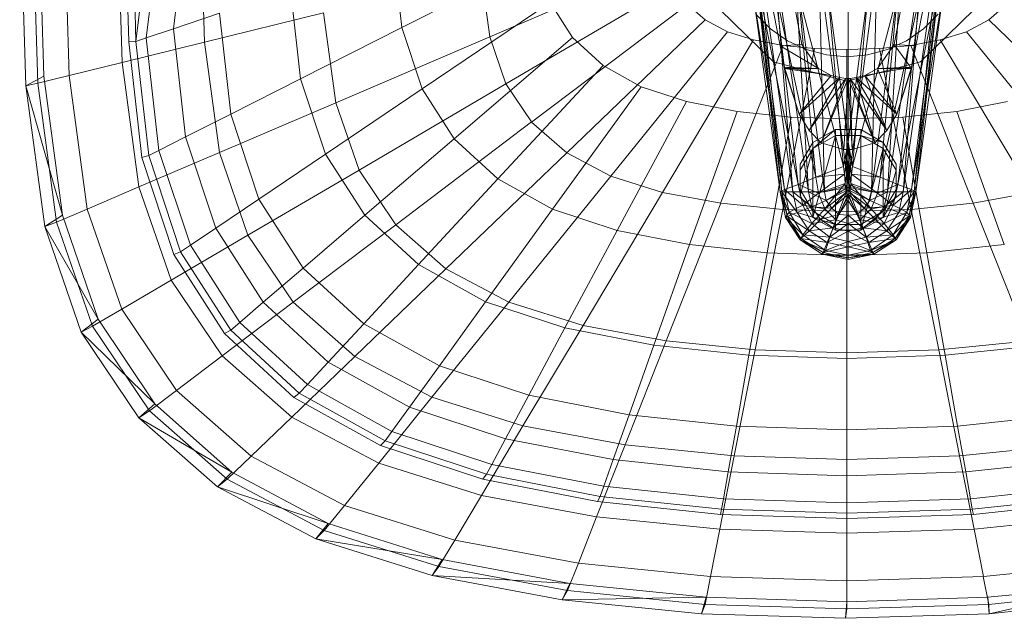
# Model space of a CAD drawing. Header units: metres. Extents: x 397.7 to 427.5, y 12.7 to 28.4.
# Tile 108 of 128: x 409.533 to 409.75, y 27.702 to 27.834. Entities that reach past the tile are written whole.
import ezdxf

# ---------------------------------------------------------------- set-up
doc = ezdxf.new("R2010")
doc.units = ezdxf.units.M
doc.layers.add('02_MOBILIARIO', color=7, linetype='Continuous', lineweight=18)
doc.layers.add('A-DETL-____-MBND', color=7, linetype='Continuous', lineweight=18)

# ---------------------------------------------------------------- blocks, each defined once
blk = doc.blocks.new('Family - Rentamans P5-151718-08_ENLLUMENAT_P5')
at = {"layer": 'A-DETL-____-MBND', "color": 253, "true_color": 0xaaaaaa}
for p, q in [((0.16249, 0.18273), (0.17279, 0.12673)), ((0.16249, 0.18273), (0.17279, 0.12673)), ((0.19319, 0.12673), (0.20349, 0.18273)), ((0.19319, 0.12673), (0.20349, 0.18273)), ((0.16799, 0.12643), (0.15799, 0.17843)), ((0.15799, 0.17843), (0.16799, 0.12643)), ((0.20799, 0.17843), (0.19799, 0.12643)), ((0.20799, 0.17843), (0.19799, 0.12643)), ((0, 0.16227), (0.00133, 0.11764)), ((0.00269, 0.16227), (0.004, 0.11821)), ((0.0041, 0.16227), (0.00536, 0.11975)), ((0.01092, 0.11992), (0.00966, 0.16227)), ((0.02264, 0.1228), (0.02147, 0.16227)), ((0.04082, 0.12728), (0.03978, 0.16227)), ((0.16839, 0.09423), (0.16129, 0.15423)), ((0.16799, 0.09423), (0.16129, 0.15423)), ((0.16799, 0.09423), (0.16129, 0.15423)), ((0.20469, 0.15423), (0.19759, 0.09423)), ((0.20469, 0.15423), (0.19799, 0.09423)), ((0.19799, 0.09423), (0.20469, 0.15423)), ((0.17079, 0.09423), (0.16269, 0.15123)), ((0.16839, 0.09423), (0.16269, 0.15123)), ((0.20329, 0.15123), (0.19519, 0.09423)), ((0.19759, 0.09423), (0.20329, 0.15123)), ((0.02408, 0.12731), (0.02353, 0.14943)), ((0.02565, 0.12745), (0.02511, 0.14934)), ((0.03396, 0.13024), (0.0362, 0.14804)), ((0.02565, 0.12745), (0.02802, 0.14625)), ((0.02796, 0.12822), (0.0303, 0.14675)), ((0.08444, 0.13051), (0.08263, 0.1466)), ((0.17429, 0.09423), (0.16649, 0.14723)), ((0.17079, 0.09423), (0.16649, 0.14723)), ((0.19949, 0.14723), (0.19169, 0.09423)), ((0.19949, 0.14723), (0.19519, 0.09423)), ((0.11406, 0.1455), (0.08444, 0.13051)), ((0.14281, 0.14517), (0.10383, 0.12847)), ((0.17779, 0.09423), (0.17119, 0.14553)), ((0.17429, 0.09423), (0.17119, 0.14553)), ((0.18299, 0.09573), (0.17659, 0.14403)), ((0.17779, 0.09423), (0.17659, 0.14403)), ((0.18939, 0.14403), (0.18299, 0.09573)), ((0.19479, 0.14553), (0.18819, 0.09423)), ((0.18819, 0.09423), (0.18939, 0.14403)), ((0.19169, 0.09423), (0.19479, 0.14553)), ((0.10383, 0.12847), (0.10196, 0.14236)), ((0.18299, 0.09573), (0.18299, 0.14323)), ((0.10743, 0.11808), (0.14464, 0.13991)), ((0.06207, 0.11919), (0.05985, 0.13894)), ((0.16799, 0.09423), (0.16199, 0.13823)), ((0.16899, 0.09473), (0.16199, 0.13823)), ((0.16899, 0.09473), (0.16339, 0.13823)), ((0.17199, 0.09583), (0.16339, 0.13823)), ((0.17199, 0.09583), (0.16699, 0.13823)), ((0.16699, 0.13823), (0.17589, 0.09743)), ((0.17199, 0.13823), (0.18199, 0.09983)), ((0.17199, 0.13823), (0.17589, 0.09743)), ((0.17859, 0.13823), (0.18299, 0.10523)), ((0.17859, 0.13823), (0.18199, 0.09983)), ((0.18299, 0.10523), (0.18739, 0.13823)), ((0.18299, 0.13813), (0.18299, 0.10523)), ((0.18739, 0.13823), (0.18399, 0.09983)), ((0.18399, 0.09983), (0.19399, 0.13823)), ((0.19399, 0.13823), (0.19009, 0.09743)), ((0.19009, 0.09743), (0.19899, 0.13823)), ((0.19899, 0.13823), (0.19399, 0.09583)), ((0.19399, 0.09583), (0.20259, 0.13823)), ((0.20399, 0.13823), (0.19699, 0.09473)), ((0.20259, 0.13823), (0.19699, 0.09473)), ((0.20399, 0.13823), (0.19799, 0.09423)), ((0.11719, 0.13603), (0.08893, 0.11696)), ((0.1131, 0.10963), (0.14751, 0.13563)), ((0.12213, 0.12833), (0.11719, 0.13603)), ((0.15143, 0.13218), (0.14751, 0.13563)), ((0.21801, 0.13563), (0.21409, 0.13218)), ((0.04411, 0.13365), (0.03396, 0.13024)), ((0.06713, 0.13377), (0.04082, 0.12728)), ((0.04662, 0.11137), (0.04411, 0.13365)), ((0.06981, 0.1139), (0.06713, 0.13377)), ((0.16652, 0.1229), (0.15464, 0.13448)), ((0.15464, 0.13448), (0.16652, 0.1229)), ((0.16588, 0.13019), (0.16265, 0.13343)), ((0.16588, 0.13019), (0.16265, 0.13343)), ((0.21088, 0.13448), (0.19899, 0.1229)), ((0.19899, 0.1229), (0.21088, 0.13448)), ((0.20287, 0.13343), (0.19963, 0.13019)), ((0.20287, 0.13343), (0.19963, 0.13019)), ((0.08444, 0.13051), (0.06207, 0.11919)), ((0.08893, 0.11696), (0.08444, 0.13051)), ((0.12086, 0.10282), (0.15143, 0.13218)), ((0.15634, 0.12959), (0.15143, 0.13218)), ((0.21409, 0.13218), (0.20918, 0.12959)), ((0.24466, 0.10282), (0.21409, 0.13218)), ((0.03396, 0.13024), (0.02796, 0.12822)), ((0.03665, 0.10633), (0.03396, 0.13024)), ((0.10383, 0.12847), (0.06981, 0.1139)), ((0.10743, 0.11808), (0.10383, 0.12847)), ((0.13056, 0.09769), (0.15634, 0.12959)), ((0.16214, 0.12776), (0.15634, 0.12959)), ((0.16963, 0.12757), (0.16588, 0.13019)), ((0.16963, 0.12757), (0.16588, 0.13019)), ((0.19963, 0.13019), (0.19588, 0.12757)), ((0.19963, 0.13019), (0.19588, 0.12757)), ((0.20918, 0.12959), (0.20338, 0.12776)), ((0.23496, 0.09769), (0.20918, 0.12959)), ((0.04082, 0.12728), (0.02264, 0.1228)), ((0.02565, 0.12745), (0.02408, 0.12731)), ((0.02695, 0.10182), (0.02408, 0.12731)), ((0.02796, 0.12822), (0.02565, 0.12745)), ((0.0285, 0.1022), (0.02565, 0.12745)), ((0.03076, 0.10335), (0.02796, 0.12822)), ((0.04411, 0.1029), (0.04082, 0.12728)), ((0.12213, 0.12833), (0.09599, 0.10594)), ((0.12888, 0.12212), (0.12213, 0.12833)), ((0.14201, 0.09408), (0.16214, 0.12776)), ((0.15485, 0.0917), (0.16864, 0.12656)), ((0.16864, 0.12656), (0.16214, 0.12776)), ((0.17279, 0.12673), (0.16799, 0.12643)), ((0.16799, 0.12643), (0.16899, 0.12173)), ((0.16899, 0.12143), (0.16799, 0.12643)), ((0.16799, 0.12643), (0.17649, 0.12143)), ((0.16799, 0.12643), (0.16899, 0.12143)), ((0.17559, 0.12586), (0.16864, 0.12656)), ((0.17378, 0.12563), (0.16963, 0.12757)), ((0.17378, 0.12563), (0.16963, 0.12757)), ((0.17279, 0.12673), (0.17649, 0.12143)), ((0.17649, 0.12143), (0.17279, 0.12673)), ((0.19319, 0.12673), (0.18949, 0.12143)), ((0.19319, 0.12673), (0.18949, 0.12143)), ((0.19688, 0.12656), (0.18993, 0.12586)), ((0.19588, 0.12757), (0.19174, 0.12563)), ((0.19588, 0.12757), (0.19174, 0.12563)), ((0.19699, 0.12143), (0.19319, 0.12673)), ((0.19799, 0.12643), (0.19319, 0.12673)), ((0.20338, 0.12776), (0.19688, 0.12656)), ((0.21066, 0.0917), (0.19688, 0.12656)), ((0.19699, 0.12173), (0.19799, 0.12643)), ((0.19799, 0.12643), (0.19699, 0.12143)), ((0.19699, 0.12173), (0.19799, 0.12643)), ((0.2235, 0.09408), (0.20338, 0.12776)), ((0.16859, 0.09032), (0.17559, 0.12586)), ((0.1782, 0.12445), (0.17378, 0.12563)), ((0.1782, 0.12445), (0.17378, 0.12563)), ((0.18276, 0.12563), (0.17559, 0.12586)), ((0.18276, 0.12405), (0.1782, 0.12445)), ((0.18276, 0.12405), (0.1782, 0.12445)), ((0.18993, 0.12586), (0.18276, 0.12563)), ((0.18276, 0.08986), (0.18276, 0.12563)), ((0.18732, 0.12445), (0.18276, 0.12405)), ((0.18732, 0.12445), (0.18276, 0.12405)), ((0.19174, 0.12563), (0.18732, 0.12445)), ((0.19174, 0.12563), (0.18732, 0.12445)), ((0.19692, 0.09032), (0.18993, 0.12586)), ((0.02264, 0.1228), (0.01092, 0.11992)), ((0.02635, 0.09529), (0.02264, 0.1228)), ((0.10565, 0.09705), (0.12888, 0.12212)), ((0.13732, 0.11744), (0.12888, 0.12212)), ((0.18276, 0.11866), (0.16652, 0.1229)), ((0.16652, 0.1229), (0.18276, 0.11866)), ((0.19899, 0.1229), (0.18276, 0.11866)), ((0.18276, 0.11866), (0.19899, 0.1229)), ((0.00133, 0.11764), (0.00536, 0.11975)), ((0.01092, 0.11992), (0.004, 0.11821)), ((0.00536, 0.11975), (0.00947, 0.08904)), ((0.01092, 0.11992), (0.0149, 0.09039)), ((0.16899, 0.12173), (0.17219, 0.11133)), ((0.16899, 0.12143), (0.16899, 0.12173)), ((0.16899, 0.12173), (0.17929, 0.11993)), ((0.16899, 0.12173), (0.17649, 0.12143)), ((0.17219, 0.11133), (0.16899, 0.12143)), ((0.16899, 0.12143), (0.17219, 0.11133)), ((0.17929, 0.11993), (0.16899, 0.12143)), ((0.17649, 0.12143), (0.16899, 0.12143)), ((0.17219, 0.11133), (0.17929, 0.11993)), ((0.17929, 0.11993), (0.17219, 0.11133)), ((0.17649, 0.12143), (0.17929, 0.11993)), ((0.17929, 0.11993), (0.17649, 0.12143)), ((0.17929, 0.11993), (0.18119, 0.11943)), ((0.18119, 0.11943), (0.17929, 0.11993)), ((0.18669, 0.11993), (0.18479, 0.11943)), ((0.18669, 0.11993), (0.18479, 0.11943)), ((0.18669, 0.11993), (0.19699, 0.12173)), ((0.18949, 0.12143), (0.18669, 0.11993)), ((0.18949, 0.12143), (0.18669, 0.11993)), ((0.19159, 0.10773), (0.18669, 0.11993)), ((0.19379, 0.11133), (0.18669, 0.11993)), ((0.18669, 0.11993), (0.19379, 0.11133)), ((0.18949, 0.12143), (0.19699, 0.12173)), ((0.19379, 0.11133), (0.18949, 0.12143)), ((0.19699, 0.12143), (0.18949, 0.12143)), ((0.19379, 0.11133), (0.19699, 0.12173)), ((0.19379, 0.11133), (0.19699, 0.12143)), ((0.19699, 0.12143), (0.19379, 0.11133)), ((0.19699, 0.12173), (0.19699, 0.12143)), ((0.004, 0.11821), (0.00133, 0.11764)), ((0.00133, 0.11764), (0.00947, 0.08904)), ((0.00133, 0.11764), (0.00552, 0.08652)), ((0.004, 0.11821), (0.00814, 0.08749)), ((0.06207, 0.11919), (0.04662, 0.11137)), ((0.06758, 0.10256), (0.06207, 0.11919)), ((0.10743, 0.11808), (0.07496, 0.09903)), ((0.1131, 0.10964), (0.10743, 0.11808)), ((0.18119, 0.11943), (0.17219, 0.11133)), ((0.17219, 0.11133), (0.18119, 0.11943)), ((0.17439, 0.10773), (0.18119, 0.11943)), ((0.18119, 0.11943), (0.17439, 0.10773)), ((0.18249, 0.11923), (0.17439, 0.10773)), ((0.17439, 0.10773), (0.18249, 0.11923)), ((0.18299, 0.11923), (0.17709, 0.10503)), ((0.17709, 0.10503), (0.18299, 0.11923)), ((0.17709, 0.10503), (0.18249, 0.11923)), ((0.18249, 0.11923), (0.17709, 0.10503)), ((0.18119, 0.11943), (0.18249, 0.11923)), ((0.18249, 0.11923), (0.18119, 0.11943)), ((0.18299, 0.11923), (0.18209, 0.10353)), ((0.18209, 0.10353), (0.18299, 0.11923)), ((0.18249, 0.11923), (0.18299, 0.11923)), ((0.18299, 0.11923), (0.18249, 0.11923)), ((0.18349, 0.11923), (0.18299, 0.11923)), ((0.18299, 0.11923), (0.18389, 0.10353)), ((0.18299, 0.11923), (0.18889, 0.10503)), ((0.18349, 0.11923), (0.18299, 0.11923)), ((0.18479, 0.11943), (0.18349, 0.11923)), ((0.18479, 0.11943), (0.18349, 0.11923)), ((0.18389, 0.10353), (0.18349, 0.11923)), ((0.18889, 0.10503), (0.18349, 0.11923)), ((0.18349, 0.11923), (0.18889, 0.10503)), ((0.18349, 0.11923), (0.19159, 0.10773)), ((0.18889, 0.10503), (0.18479, 0.11943)), ((0.19159, 0.10773), (0.18479, 0.11943)), ((0.18479, 0.11943), (0.19159, 0.10773)), ((0.18479, 0.11943), (0.19379, 0.11133)), ((0.08893, 0.11696), (0.06758, 0.10256)), ((0.09599, 0.10594), (0.08893, 0.11696)), ((0.11773, 0.09036), (0.13732, 0.11744)), ((0.14729, 0.11416), (0.13732, 0.11744)), ((0.06981, 0.1139), (0.04411, 0.1029)), ((0.07496, 0.09903), (0.06981, 0.1139)), ((0.13201, 0.08566), (0.14729, 0.11416)), ((0.15847, 0.11198), (0.14729, 0.11416)), ((0.21822, 0.11416), (0.20705, 0.11198)), ((0.04662, 0.11137), (0.03665, 0.10633)), ((0.05283, 0.09261), (0.04662, 0.11137)), ((0.148, 0.08255), (0.15847, 0.11198)), ((0.17043, 0.11072), (0.15847, 0.11198)), ((0.17219, 0.11133), (0.17439, 0.10773)), ((0.17439, 0.10773), (0.17219, 0.11133)), ((0.19379, 0.11133), (0.19159, 0.10773)), ((0.19159, 0.10773), (0.19379, 0.11133)), ((0.20705, 0.11198), (0.19509, 0.11073)), ((0.20705, 0.11198), (0.21752, 0.08255)), ((0.08308, 0.08694), (0.1131, 0.10964)), ((0.12086, 0.10282), (0.1131, 0.10963)), ((0.16511, 0.08075), (0.17043, 0.11072)), ((0.18276, 0.11031), (0.17043, 0.11072)), ((0.19509, 0.11072), (0.18276, 0.11031)), ((0.18276, 0.08015), (0.18276, 0.11031)), ((0.2004, 0.08075), (0.19509, 0.11072)), ((0.17439, 0.10773), (0.17709, 0.10503)), ((0.17709, 0.10503), (0.17439, 0.10773)), ((0.18019, 0.10795), (0.17519, 0.10381)), ((0.18019, 0.10795), (0.17519, 0.10514)), ((0.17519, 0.10381), (0.18019, 0.10663)), ((0.18019, 0.10663), (0.17519, 0.08856)), ((0.18579, 0.10795), (0.18019, 0.10795)), ((0.18019, 0.10795), (0.18019, 0.10663)), ((0.18019, 0.10663), (0.18579, 0.10663)), ((0.18019, 0.10663), (0.18019, 0.08575)), ((0.18579, 0.10795), (0.18579, 0.10663)), ((0.19079, 0.10514), (0.18579, 0.10795)), ((0.19079, 0.10514), (0.18579, 0.10663)), ((0.18579, 0.10663), (0.19079, 0.10381)), ((0.18579, 0.10663), (0.18579, 0.08575)), ((0.19159, 0.10773), (0.18889, 0.10503)), ((0.18889, 0.10503), (0.19159, 0.10773)), ((0.03665, 0.10633), (0.03076, 0.10335)), ((0.04332, 0.08619), (0.03665, 0.10633)), ((0.09599, 0.10594), (0.07625, 0.08904)), ((0.10565, 0.09705), (0.09599, 0.10594)), ((0.17519, 0.10514), (0.17239, 0.10035)), ((0.17519, 0.10514), (0.17519, 0.10381)), ((0.17709, 0.10503), (0.18209, 0.10353)), ((0.18209, 0.10353), (0.17709, 0.10503)), ((0.18199, 0.09983), (0.18299, 0.10523)), ((0.18299, 0.10523), (0.18399, 0.09983)), ((0.18299, 0.10523), (0.18299, 0.10423)), ((0.18889, 0.10503), (0.18389, 0.10353)), ((0.18389, 0.10353), (0.18889, 0.10503)), ((0.19359, 0.10035), (0.19079, 0.10514)), ((0.19079, 0.10514), (0.19079, 0.10381)), ((0.04411, 0.1029), (0.02635, 0.09529)), ((0.03076, 0.10335), (0.0285, 0.1022)), ((0.0377, 0.0824), (0.03076, 0.10335)), ((0.05043, 0.08464), (0.04411, 0.1029)), ((0.06758, 0.10256), (0.05283, 0.09261)), ((0.07625, 0.08904), (0.06758, 0.10256)), ((0.09417, 0.07719), (0.12086, 0.10282)), ((0.13056, 0.09769), (0.12086, 0.10282)), ((0.17239, 0.09901), (0.17519, 0.10381)), ((0.17519, 0.10381), (0.17239, 0.09337)), ((0.17519, 0.10381), (0.17519, 0.08856)), ((0.18199, 0.09983), (0.18299, 0.10423)), ((0.18209, 0.10353), (0.18389, 0.10353)), ((0.18389, 0.10353), (0.18209, 0.10353)), ((0.18219, 0.09813), (0.18299, 0.10423)), ((0.18299, 0.10423), (0.18399, 0.09983)), ((0.18299, 0.10423), (0.18379, 0.09813)), ((0.18299, 0.10423), (0.18299, 0.10123)), ((0.18579, 0.08575), (0.19079, 0.10381)), ((0.19079, 0.10381), (0.19359, 0.09901)), ((0.19079, 0.10381), (0.19079, 0.08856)), ((0.0285, 0.1022), (0.02695, 0.10182)), ((0.03406, 0.08034), (0.02695, 0.10182)), ((0.03553, 0.08094), (0.0285, 0.1022)), ((0.17239, 0.10035), (0.17239, 0.09901)), ((0.17239, 0.10035), (0.17239, 0.09472)), ((0.18219, 0.09813), (0.18299, 0.10123)), ((0.18239, 0.09603), (0.18299, 0.10123)), ((0.18239, 0.09603), (0.18299, 0.10023)), ((0.18259, 0.09403), (0.18299, 0.10023)), ((0.18299, 0.10123), (0.18379, 0.09813)), ((0.18299, 0.10123), (0.18359, 0.09603)), ((0.18299, 0.10123), (0.18299, 0.10023)), ((0.18299, 0.10023), (0.18359, 0.09603)), ((0.18299, 0.10023), (0.18339, 0.09403)), ((0.18299, 0.10023), (0.18299, 0.09323)), ((0.19359, 0.09901), (0.19359, 0.10035)), ((0.19359, 0.09472), (0.19359, 0.10035)), ((0.07496, 0.09903), (0.05043, 0.08464)), ((0.08308, 0.08694), (0.07496, 0.09903)), ((0.17239, 0.09337), (0.17239, 0.09901)), ((0.17589, 0.09743), (0.18199, 0.09983)), ((0.17589, 0.09743), (0.18219, 0.09813)), ((0.17649, 0.09393), (0.18219, 0.09813)), ((0.18199, 0.09983), (0.18219, 0.09813)), ((0.18219, 0.09813), (0.18239, 0.09603)), ((0.18379, 0.09813), (0.18359, 0.09603)), ((0.18399, 0.09983), (0.18379, 0.09813)), ((0.18379, 0.09813), (0.19009, 0.09743)), ((0.18379, 0.09813), (0.18949, 0.09393)), ((0.18399, 0.09983), (0.19009, 0.09743)), ((0.19079, 0.08856), (0.19359, 0.09901)), ((0.19359, 0.09901), (0.19359, 0.09337)), ((0.08811, 0.07812), (0.10565, 0.09705)), ((0.11773, 0.09036), (0.10565, 0.09705)), ((0.10805, 0.06985), (0.13056, 0.09769)), ((0.14201, 0.09408), (0.13056, 0.09769)), ((0.16899, 0.09473), (0.17199, 0.09583)), ((0.17199, 0.09583), (0.17589, 0.09743)), ((0.17299, 0.09123), (0.17199, 0.09583)), ((0.17649, 0.09393), (0.17199, 0.09583)), ((0.17589, 0.09743), (0.17649, 0.09393)), ((0.17649, 0.09393), (0.18239, 0.09603)), ((0.18299, 0.09573), (0.17779, 0.09423)), ((0.17789, 0.09043), (0.18239, 0.09603)), ((0.18239, 0.09603), (0.18259, 0.09403)), ((0.18819, 0.09423), (0.18299, 0.09573)), ((0.18299, 0.09523), (0.18299, 0.09573)), ((0.18359, 0.09603), (0.18339, 0.09403)), ((0.18359, 0.09603), (0.18949, 0.09393)), ((0.18359, 0.09603), (0.18809, 0.09043)), ((0.19009, 0.09743), (0.18949, 0.09393)), ((0.18949, 0.09393), (0.19399, 0.09583)), ((0.19009, 0.09743), (0.19399, 0.09583)), ((0.19399, 0.09583), (0.19299, 0.09123)), ((0.19399, 0.09583), (0.19699, 0.09473)), ((0.02635, 0.09529), (0.0149, 0.09039)), ((0.02635, 0.09529), (0.03348, 0.0747)), ((0.12445, 0.06469), (0.14201, 0.09408)), ((0.15486, 0.0917), (0.14201, 0.09408)), ((0.16799, 0.09423), (0.16899, 0.09473)), ((0.16839, 0.09423), (0.16799, 0.09423)), ((0.16959, 0.08873), (0.16799, 0.09423)), ((0.16919, 0.08853), (0.16799, 0.09423)), ((0.16919, 0.08853), (0.16799, 0.09423)), ((0.16919, 0.08863), (0.16799, 0.09423)), ((0.16799, 0.09423), (0.16999, 0.08973)), ((0.17079, 0.09423), (0.16839, 0.09423)), ((0.17179, 0.08963), (0.16839, 0.09423)), ((0.16959, 0.08873), (0.16839, 0.09423)), ((0.16999, 0.08973), (0.16899, 0.09473)), ((0.17299, 0.09123), (0.16899, 0.09473)), ((0.17429, 0.09423), (0.17079, 0.09423)), ((0.17499, 0.09093), (0.17079, 0.09423)), ((0.17179, 0.08963), (0.17079, 0.09423)), ((0.17239, 0.09472), (0.17239, 0.09337)), ((0.17239, 0.09472), (0.17519, 0.08991)), ((0.17299, 0.09123), (0.17649, 0.09393)), ((0.17779, 0.09423), (0.17429, 0.09423)), ((0.17819, 0.09233), (0.17429, 0.09423)), ((0.17499, 0.09093), (0.17429, 0.09423)), ((0.17789, 0.09043), (0.17649, 0.09393)), ((0.18299, 0.09523), (0.17779, 0.09423)), ((0.17819, 0.09233), (0.17779, 0.09423)), ((0.17789, 0.09043), (0.18259, 0.09403)), ((0.18299, 0.09523), (0.17819, 0.09233)), ((0.18299, 0.09463), (0.17819, 0.09233)), ((0.18299, 0.09463), (0.17939, 0.09063)), ((0.18299, 0.09363), (0.17939, 0.09063)), ((0.18259, 0.09403), (0.18029, 0.08803)), ((0.18299, 0.09363), (0.18099, 0.08923)), ((0.18259, 0.09403), (0.18299, 0.09323)), ((0.18819, 0.09423), (0.18299, 0.09523)), ((0.18779, 0.09233), (0.18299, 0.09523)), ((0.18299, 0.09463), (0.18299, 0.09523)), ((0.18779, 0.09233), (0.18299, 0.09463)), ((0.18659, 0.09063), (0.18299, 0.09463)), ((0.18299, 0.09363), (0.18299, 0.09463)), ((0.18339, 0.09403), (0.18299, 0.09323)), ((0.18659, 0.09063), (0.18299, 0.09363)), ((0.18499, 0.08923), (0.18299, 0.09363)), ((0.18299, 0.09233), (0.18299, 0.09363)), ((0.18809, 0.09043), (0.18339, 0.09403)), ((0.18339, 0.09403), (0.18569, 0.08803)), ((0.19169, 0.09423), (0.18779, 0.09233)), ((0.18779, 0.09233), (0.18819, 0.09423)), ((0.18949, 0.09393), (0.18809, 0.09043)), ((0.19169, 0.09423), (0.18819, 0.09423)), ((0.18949, 0.09393), (0.19299, 0.09123)), ((0.19079, 0.08991), (0.19359, 0.09472)), ((0.19519, 0.09423), (0.19099, 0.09093)), ((0.19099, 0.09093), (0.19169, 0.09423)), ((0.19519, 0.09423), (0.19169, 0.09423)), ((0.19699, 0.09473), (0.19299, 0.09123)), ((0.19359, 0.09337), (0.19359, 0.09472)), ((0.19519, 0.09423), (0.19419, 0.08963)), ((0.19759, 0.09423), (0.19419, 0.08963)), ((0.19759, 0.09423), (0.19519, 0.09423)), ((0.19699, 0.09473), (0.19599, 0.08973)), ((0.19599, 0.08973), (0.19799, 0.09423)), ((0.19799, 0.09423), (0.19639, 0.08873)), ((0.19639, 0.08873), (0.19759, 0.09423)), ((0.19799, 0.09423), (0.19679, 0.08863)), ((0.19679, 0.08863), (0.19799, 0.09423)), ((0.19799, 0.09423), (0.19679, 0.08853)), ((0.19699, 0.09473), (0.19799, 0.09423)), ((0.19799, 0.09423), (0.19759, 0.09423)), ((0.2235, 0.09408), (0.21066, 0.0917)), ((0.05283, 0.09261), (0.04332, 0.08619)), ((0.06261, 0.07735), (0.05283, 0.09261)), ((0.14283, 0.06127), (0.15486, 0.0917)), ((0.16859, 0.09032), (0.15486, 0.0917)), ((0.17239, 0.09337), (0.17519, 0.08856)), ((0.17819, 0.09233), (0.17499, 0.09093)), ((0.17939, 0.09063), (0.17819, 0.09233)), ((0.18299, 0.09323), (0.18029, 0.08803)), ((0.18299, 0.09233), (0.18099, 0.08923)), ((0.18299, 0.09323), (0.18569, 0.08803)), ((0.18299, 0.09323), (0.18299, 0.08723)), ((0.18499, 0.08923), (0.18299, 0.09233)), ((0.18299, 0.08903), (0.18299, 0.09233)), ((0.18659, 0.09063), (0.18779, 0.09233)), ((0.19099, 0.09093), (0.18779, 0.09233)), ((0.19079, 0.08856), (0.19359, 0.09337)), ((0.21066, 0.0917), (0.19692, 0.09032)), ((0.22269, 0.06127), (0.21066, 0.0917)), ((0.0149, 0.09039), (0.00814, 0.08749)), ((0.0149, 0.09039), (0.02256, 0.06829)), ((0.10294, 0.06991), (0.11773, 0.09036)), ((0.13201, 0.08566), (0.11773, 0.09036)), ((0.16248, 0.0593), (0.16859, 0.09032)), ((0.18276, 0.08986), (0.16859, 0.09032)), ((0.16919, 0.08863), (0.16999, 0.08973)), ((0.17179, 0.08963), (0.16959, 0.08873)), ((0.16999, 0.08973), (0.17299, 0.09123)), ((0.17299, 0.08473), (0.16999, 0.08973)), ((0.16999, 0.08973), (0.17499, 0.08723)), ((0.17499, 0.09093), (0.17179, 0.08963)), ((0.17689, 0.08813), (0.17179, 0.08963)), ((0.17439, 0.08563), (0.17179, 0.08963)), ((0.17499, 0.08723), (0.17299, 0.09123)), ((0.17789, 0.09043), (0.17299, 0.09123)), ((0.17939, 0.09063), (0.17499, 0.09093)), ((0.17689, 0.08813), (0.17499, 0.09093)), ((0.17499, 0.08723), (0.17789, 0.09043)), ((0.17519, 0.08991), (0.18019, 0.087)), ((0.17519, 0.08856), (0.17519, 0.08991)), ((0.17939, 0.09063), (0.17689, 0.08813)), ((0.18099, 0.08923), (0.17689, 0.08813)), ((0.17789, 0.09043), (0.18029, 0.08803)), ((0.18099, 0.08923), (0.17939, 0.09063)), ((0.18099, 0.08923), (0.17969, 0.08623)), ((0.18299, 0.08903), (0.18099, 0.08923)), ((0.19692, 0.09032), (0.18276, 0.08986)), ((0.18276, 0.05865), (0.18276, 0.08986)), ((0.18299, 0.08903), (0.18499, 0.08923)), ((0.18499, 0.08923), (0.18659, 0.09063)), ((0.18909, 0.08813), (0.18499, 0.08923)), ((0.18629, 0.08623), (0.18499, 0.08923)), ((0.18809, 0.09043), (0.18569, 0.08803)), ((0.18579, 0.08575), (0.19079, 0.08991)), ((0.18579, 0.087), (0.19079, 0.08991)), ((0.19099, 0.09093), (0.18659, 0.09063)), ((0.18909, 0.08813), (0.18659, 0.09063)), ((0.19299, 0.09123), (0.18809, 0.09043)), ((0.18809, 0.09043), (0.19099, 0.08723)), ((0.18909, 0.08813), (0.19099, 0.09093)), ((0.19419, 0.08963), (0.18909, 0.08813)), ((0.19079, 0.08856), (0.19079, 0.08991)), ((0.19299, 0.09123), (0.19099, 0.08723)), ((0.19419, 0.08963), (0.19099, 0.09093)), ((0.19099, 0.08723), (0.19599, 0.08973)), ((0.19419, 0.08963), (0.19159, 0.08563)), ((0.19299, 0.09123), (0.19599, 0.08973)), ((0.19599, 0.08973), (0.19299, 0.08473)), ((0.19639, 0.08873), (0.19419, 0.08963)), ((0.19599, 0.08973), (0.19679, 0.08863)), ((0.20303, 0.0593), (0.19693, 0.09032)), ((0.00947, 0.08904), (0.00552, 0.08652)), ((0.00814, 0.08749), (0.00552, 0.08652)), ((0.00814, 0.08749), (0.0161, 0.0645)), ((0.00947, 0.08904), (0.01737, 0.06606)), ((0.07625, 0.08904), (0.06261, 0.07735)), ((0.08811, 0.07812), (0.07625, 0.08904)), ((0.16959, 0.08873), (0.16919, 0.08853)), ((0.16919, 0.08853), (0.16919, 0.08863)), ((0.17239, 0.08363), (0.16919, 0.08863)), ((0.17299, 0.08473), (0.16919, 0.08863)), ((0.17259, 0.08393), (0.16919, 0.08853)), ((0.17239, 0.08363), (0.16919, 0.08853)), ((0.16919, 0.08853), (0.17239, 0.08363)), ((0.17439, 0.08563), (0.16959, 0.08873)), ((0.17259, 0.08393), (0.16959, 0.08873)), ((0.17299, 0.08473), (0.17499, 0.08723)), ((0.17689, 0.08813), (0.17439, 0.08563)), ((0.18029, 0.08803), (0.17499, 0.08723)), ((0.17499, 0.08723), (0.17899, 0.08423)), ((0.17519, 0.08856), (0.18019, 0.08575)), ((0.17519, 0.08856), (0.18019, 0.087)), ((0.17969, 0.08623), (0.17689, 0.08813)), ((0.18029, 0.08803), (0.17899, 0.08423)), ((0.18299, 0.08723), (0.17899, 0.08423)), ((0.17969, 0.08623), (0.18299, 0.08903)), ((0.18029, 0.08803), (0.18299, 0.08723)), ((0.18629, 0.08623), (0.18299, 0.08903)), ((0.18299, 0.08553), (0.18299, 0.08903)), ((0.18569, 0.08803), (0.18299, 0.08723)), ((0.18299, 0.08723), (0.18699, 0.08423)), ((0.18299, 0.08723), (0.18299, 0.08323)), ((0.18569, 0.08803), (0.19099, 0.08723)), ((0.18569, 0.08803), (0.18699, 0.08423)), ((0.18579, 0.08575), (0.19079, 0.08856)), ((0.18629, 0.08623), (0.18909, 0.08813)), ((0.19099, 0.08723), (0.18699, 0.08423)), ((0.19159, 0.08563), (0.18909, 0.08813)), ((0.19099, 0.08723), (0.19299, 0.08473)), ((0.19639, 0.08873), (0.19159, 0.08563)), ((0.19299, 0.08473), (0.19679, 0.08863)), ((0.19339, 0.08393), (0.19639, 0.08873)), ((0.19679, 0.08853), (0.19339, 0.08393)), ((0.19679, 0.08863), (0.19359, 0.08363)), ((0.19359, 0.08363), (0.19679, 0.08853)), ((0.19679, 0.08853), (0.19359, 0.08363)), ((0.19679, 0.08853), (0.19639, 0.08873)), ((0.19679, 0.08863), (0.19679, 0.08853)), ((0.00552, 0.08652), (0.01737, 0.06606)), ((0.00552, 0.08652), (0.01359, 0.06324)), ((0.04332, 0.08619), (0.0377, 0.0824)), ((0.05382, 0.06982), (0.04332, 0.08619)), ((0.0604, 0.06981), (0.08308, 0.08694)), ((0.09417, 0.07719), (0.08308, 0.08694)), ((0.12046, 0.06414), (0.13201, 0.08566)), ((0.148, 0.08255), (0.13201, 0.08566)), ((0.17439, 0.08563), (0.17259, 0.08393)), ((0.17969, 0.08623), (0.17439, 0.08563)), ((0.17839, 0.08303), (0.17439, 0.08563)), ((0.17839, 0.08303), (0.17969, 0.08623)), ((0.17839, 0.08303), (0.18299, 0.08553)), ((0.18299, 0.08553), (0.17969, 0.08623)), ((0.18019, 0.087), (0.18579, 0.087)), ((0.18019, 0.08575), (0.18019, 0.087)), ((0.18019, 0.08575), (0.18579, 0.08575)), ((0.18299, 0.08553), (0.18629, 0.08623)), ((0.18759, 0.08303), (0.18299, 0.08553)), ((0.18299, 0.08203), (0.18299, 0.08553)), ((0.18579, 0.087), (0.18579, 0.08575)), ((0.19159, 0.08563), (0.18629, 0.08623)), ((0.18759, 0.08303), (0.18629, 0.08623)), ((0.19159, 0.08563), (0.18759, 0.08303)), ((0.19339, 0.08393), (0.19159, 0.08563)), ((0.05043, 0.08464), (0.03348, 0.0747)), ((0.05043, 0.08464), (0.0604, 0.06981)), ((0.17239, 0.08363), (0.17299, 0.08473)), ((0.17239, 0.08363), (0.17259, 0.08393)), ((0.17239, 0.08363), (0.17729, 0.08043)), ((0.17729, 0.08043), (0.17239, 0.08363)), ((0.17749, 0.08083), (0.17239, 0.08363)), ((0.17799, 0.08123), (0.17239, 0.08363)), ((0.17749, 0.08083), (0.17259, 0.08393)), ((0.17259, 0.08393), (0.17839, 0.08303)), ((0.17799, 0.08123), (0.17299, 0.08473)), ((0.17899, 0.08423), (0.17299, 0.08473)), ((0.17749, 0.08083), (0.17839, 0.08303)), ((0.17899, 0.08423), (0.17799, 0.08123)), ((0.18299, 0.08323), (0.17799, 0.08123)), ((0.18299, 0.08203), (0.17839, 0.08303)), ((0.17899, 0.08423), (0.18299, 0.08323)), ((0.18699, 0.08423), (0.18299, 0.08323)), ((0.18299, 0.08323), (0.18799, 0.08123)), ((0.18299, 0.08323), (0.18299, 0.08023)), ((0.18759, 0.08303), (0.18299, 0.08203)), ((0.18699, 0.08423), (0.19299, 0.08473)), ((0.18699, 0.08423), (0.18799, 0.08123)), ((0.19339, 0.08393), (0.18759, 0.08303)), ((0.18849, 0.08083), (0.18759, 0.08303)), ((0.19299, 0.08473), (0.18799, 0.08123)), ((0.18799, 0.08123), (0.19359, 0.08363)), ((0.18849, 0.08083), (0.19339, 0.08393)), ((0.19359, 0.08363), (0.18849, 0.08083)), ((0.19359, 0.08363), (0.18869, 0.08043)), ((0.18869, 0.08043), (0.19359, 0.08363)), ((0.19299, 0.08473), (0.19359, 0.08363)), ((0.19359, 0.08363), (0.19339, 0.08393)), ((0.03553, 0.08094), (0.03406, 0.08034)), ((0.0377, 0.0824), (0.03553, 0.08094)), ((0.04662, 0.06365), (0.03553, 0.08094)), ((0.04862, 0.06537), (0.0377, 0.0824)), ((0.14009, 0.06032), (0.148, 0.08255)), ((0.16511, 0.08075), (0.148, 0.08255)), ((0.1611, 0.05811), (0.16511, 0.08075)), ((0.18276, 0.08015), (0.16511, 0.08075)), ((0.17799, 0.08123), (0.17729, 0.08043)), ((0.17729, 0.08043), (0.17749, 0.08083)), ((0.18299, 0.08203), (0.17749, 0.08083)), ((0.18299, 0.07963), (0.17749, 0.08083)), ((0.18299, 0.08023), (0.17799, 0.08123)), ((0.2004, 0.08075), (0.18276, 0.08015)), ((0.18849, 0.08083), (0.18299, 0.08203)), ((0.18299, 0.07963), (0.18299, 0.08203)), ((0.18799, 0.08123), (0.18299, 0.08023)), ((0.18299, 0.07963), (0.18849, 0.08083)), ((0.18799, 0.08123), (0.18869, 0.08043)), ((0.18869, 0.08043), (0.18849, 0.08083)), ((0.21752, 0.08255), (0.2004, 0.08075)), ((0.2004, 0.08075), (0.20442, 0.05811)), ((0.04526, 0.06288), (0.03406, 0.08034)), ((0.17729, 0.08043), (0.18299, 0.07923)), ((0.18299, 0.07923), (0.17729, 0.08043)), ((0.17729, 0.08043), (0.18299, 0.07963)), ((0.18299, 0.08023), (0.17729, 0.08043)), ((0.18276, 0.05738), (0.18276, 0.08015)), ((0.18869, 0.08043), (0.18299, 0.07923)), ((0.18299, 0.07923), (0.18869, 0.08043)), ((0.18869, 0.08043), (0.18299, 0.07963)), ((0.18869, 0.08043), (0.18299, 0.08023)), ((0.18299, 0.08023), (0.18299, 0.07923)), ((0.18299, 0.07923), (0.18299, 0.07963)), ((0.06261, 0.07735), (0.05382, 0.06982)), ((0.07599, 0.06504), (0.06261, 0.07735)), ((0.07402, 0.05783), (0.09417, 0.07719)), ((0.07599, 0.06504), (0.08811, 0.07812)), ((0.10294, 0.06991), (0.08811, 0.07812)), ((0.10805, 0.06985), (0.09417, 0.07719)), ((0.03348, 0.0747), (0.02256, 0.06829)), ((0.03348, 0.0747), (0.04473, 0.05796)), ((0.04473, 0.05796), (0.0604, 0.06981)), ((0.05382, 0.06982), (0.04862, 0.06537)), ((0.06817, 0.05661), (0.05382, 0.06982)), ((0.0604, 0.06981), (0.07402, 0.05783)), ((0.09106, 0.04882), (0.10805, 0.06985)), ((0.09272, 0.05577), (0.10294, 0.06991)), ((0.12046, 0.06414), (0.10294, 0.06991)), ((0.12445, 0.06469), (0.10805, 0.06985)), ((0.02256, 0.06829), (0.0161, 0.0645)), ((0.02256, 0.06829), (0.03462, 0.05033)), ((0.01737, 0.06606), (0.01359, 0.06324)), ((0.01737, 0.06606), (0.02983, 0.04738)), ((0.04862, 0.06537), (0.04662, 0.06365)), ((0.06355, 0.05162), (0.04862, 0.06537)), ((0.0161, 0.0645), (0.01359, 0.06324)), ((0.01359, 0.06324), (0.02983, 0.04738)), ((0.01359, 0.06324), (0.0263, 0.04431)), ((0.0161, 0.0645), (0.02865, 0.04582)), ((0.04662, 0.06365), (0.04526, 0.06288)), ((0.06177, 0.0497), (0.04662, 0.06365)), ((0.06817, 0.05661), (0.07599, 0.06504)), ((0.09272, 0.05577), (0.07599, 0.06504)), ((0.11118, 0.04249), (0.12445, 0.06469)), ((0.11248, 0.04926), (0.12046, 0.06414)), ((0.14009, 0.06032), (0.12046, 0.06414)), ((0.14283, 0.06127), (0.12445, 0.06469)), ((0.06056, 0.04879), (0.04526, 0.06288)), ((0.13374, 0.0383), (0.14283, 0.06127)), ((0.16248, 0.0593), (0.14283, 0.06127)), ((0.22269, 0.06127), (0.20303, 0.0593)), ((0.13463, 0.04496), (0.14009, 0.06032)), ((0.1611, 0.05811), (0.14009, 0.06032)), ((0.16248, 0.0593), (0.15787, 0.03587)), ((0.18276, 0.05865), (0.16248, 0.0593)), ((0.20303, 0.0593), (0.18276, 0.05865)), ((0.20303, 0.0593), (0.20764, 0.03587)), ((0.22542, 0.06032), (0.20442, 0.05811)), ((0.04473, 0.05796), (0.03462, 0.05033)), ((0.04473, 0.05796), (0.06009, 0.04446)), ((0.06009, 0.04446), (0.07402, 0.05783)), ((0.06355, 0.05162), (0.06817, 0.05661)), ((0.08613, 0.04666), (0.06817, 0.05661)), ((0.07402, 0.05783), (0.09106, 0.04882)), ((0.15832, 0.04246), (0.1611, 0.05811)), ((0.18276, 0.05738), (0.1611, 0.05811)), ((0.18276, 0.05865), (0.18276, 0.03507)), ((0.20442, 0.05811), (0.18276, 0.05738)), ((0.18276, 0.05738), (0.18276, 0.04164)), ((0.20442, 0.05811), (0.20719, 0.04246)), ((0.08613, 0.04666), (0.09272, 0.05577)), ((0.11248, 0.04926), (0.09272, 0.05577)), ((0.03462, 0.05033), (0.02865, 0.04582)), ((0.03462, 0.05033), (0.05111, 0.03583)), ((0.06177, 0.0497), (0.06355, 0.05162)), ((0.08223, 0.04128), (0.06355, 0.05162)), ((0.06056, 0.04879), (0.06177, 0.0497)), ((0.07971, 0.03819), (0.06056, 0.04879)), ((0.08073, 0.0392), (0.06177, 0.0497)), ((0.07931, 0.03429), (0.09106, 0.04882)), ((0.09106, 0.04882), (0.11118, 0.04249)), ((0.10733, 0.03967), (0.11248, 0.04926)), ((0.13463, 0.04496), (0.11248, 0.04926)), ((0.02983, 0.04738), (0.0263, 0.04431)), ((0.02865, 0.04582), (0.0263, 0.04431)), ((0.02865, 0.04582), (0.04581, 0.03074)), ((0.02983, 0.04738), (0.04685, 0.0323)), ((0.08223, 0.04128), (0.08613, 0.04666)), ((0.10733, 0.03967), (0.08613, 0.04666)), ((0.0263, 0.04431), (0.04685, 0.0323)), ((0.0263, 0.04431), (0.04368, 0.02904)), ((0.05111, 0.03583), (0.06009, 0.04446)), ((0.06009, 0.04446), (0.07931, 0.03429)), ((0.13111, 0.03505), (0.13463, 0.04496)), ((0.15832, 0.04246), (0.13463, 0.04496)), ((0.23089, 0.04496), (0.20719, 0.04246)), ((0.10202, 0.02715), (0.11118, 0.04249)), ((0.11118, 0.04249), (0.13374, 0.0383)), ((0.15832, 0.04246), (0.15653, 0.03237)), ((0.18276, 0.04164), (0.15832, 0.04246)), ((0.20719, 0.04246), (0.18276, 0.04164)), ((0.18276, 0.04164), (0.18276, 0.03149)), ((0.20719, 0.04246), (0.20898, 0.03237)), ((0.08073, 0.0392), (0.07971, 0.03819)), ((0.08073, 0.0392), (0.08223, 0.04128)), ((0.10312, 0.03183), (0.08073, 0.0392)), ((0.1043, 0.03401), (0.08223, 0.04128)), ((0.1043, 0.03401), (0.10733, 0.03967)), ((0.13111, 0.03505), (0.10733, 0.03967)), ((0.10233, 0.03074), (0.07971, 0.03819)), ((0.12746, 0.02242), (0.13374, 0.0383)), ((0.13374, 0.0383), (0.15787, 0.03587)), ((0.20764, 0.03587), (0.23178, 0.0383)), ((0.05111, 0.03583), (0.04581, 0.03074)), ((0.05111, 0.03583), (0.07174, 0.02492)), ((0.13111, 0.03505), (0.12902, 0.0292)), ((0.15653, 0.03237), (0.13111, 0.03505)), ((0.15787, 0.03587), (0.15469, 0.01968)), ((0.15787, 0.03587), (0.18276, 0.03507)), ((0.18276, 0.03507), (0.20764, 0.03587)), ((0.18276, 0.03507), (0.18276, 0.01878)), ((0.20764, 0.03587), (0.21083, 0.01968)), ((0.23441, 0.03505), (0.20898, 0.03237)), ((0.07174, 0.02492), (0.07931, 0.03429)), ((0.07931, 0.03429), (0.10202, 0.02715)), ((0.10429, 0.03401), (0.10312, 0.03183)), ((0.12902, 0.0292), (0.1043, 0.03401)), ((0.04685, 0.0323), (0.04368, 0.02904)), ((0.04581, 0.03074), (0.04368, 0.02904)), ((0.04581, 0.03074), (0.06727, 0.01938)), ((0.04685, 0.0323), (0.06815, 0.02095)), ((0.10312, 0.03183), (0.10233, 0.03074)), ((0.12768, 0.02581), (0.10233, 0.03074)), ((0.12822, 0.02694), (0.10312, 0.03183)), ((0.15653, 0.03237), (0.15548, 0.02641)), ((0.18276, 0.03149), (0.15653, 0.03238)), ((0.20898, 0.03237), (0.18276, 0.03149)), ((0.18276, 0.03149), (0.18276, 0.0255)), ((0.20898, 0.03237), (0.21004, 0.02641)), ((0.04368, 0.02904), (0.06815, 0.02095)), ((0.04368, 0.02904), (0.06542, 0.01754)), ((0.12902, 0.0292), (0.12822, 0.02694)), ((0.15548, 0.02641), (0.12902, 0.0292)), ((0.23649, 0.0292), (0.21004, 0.02641)), ((0.09611, 0.01725), (0.10202, 0.02715)), ((0.10202, 0.02715), (0.12746, 0.02242)), ((0.12822, 0.02694), (0.12768, 0.02581)), ((0.15507, 0.02412), (0.12822, 0.02694)), ((0.15548, 0.02641), (0.15507, 0.02412)), ((0.18276, 0.0255), (0.15548, 0.02641)), ((0.21004, 0.02641), (0.18276, 0.0255)), ((0.21004, 0.02641), (0.21045, 0.02412)), ((0.23729, 0.02694), (0.21045, 0.02412)), ((0.06727, 0.01938), (0.07174, 0.02492)), ((0.07174, 0.02492), (0.09611, 0.01725)), ((0.15479, 0.02295), (0.12768, 0.02581)), ((0.15507, 0.02412), (0.15479, 0.02295)), ((0.18276, 0.02319), (0.15507, 0.02412)), ((0.18276, 0.0255), (0.18276, 0.02319)), ((0.21045, 0.02412), (0.18276, 0.02319)), ((0.21045, 0.02412), (0.21072, 0.02295)), ((0.23784, 0.02581), (0.21072, 0.02295)), ((0.12342, 0.01218), (0.12746, 0.02242)), ((0.12746, 0.02242), (0.15469, 0.01968)), ((0.18276, 0.02201), (0.15479, 0.02295)), ((0.18276, 0.02319), (0.18276, 0.02201)), ((0.21072, 0.02295), (0.18276, 0.02201)), ((0.21083, 0.01968), (0.23805, 0.02242)), ((0.06815, 0.02095), (0.06542, 0.01754)), ((0.06815, 0.02095), (0.0933, 0.01298)), ((0.15469, 0.01968), (0.15263, 0.00924)), ((0.15469, 0.01968), (0.18276, 0.01878)), ((0.18276, 0.01878), (0.21083, 0.01968)), ((0.21083, 0.01968), (0.21289, 0.00924)), ((0.06727, 0.01938), (0.06542, 0.01754)), ((0.06542, 0.01754), (0.0933, 0.01298)), ((0.06542, 0.01754), (0.09109, 0.00946)), ((0.06727, 0.01938), (0.09261, 0.01141)), ((0.18276, 0.01878), (0.18276, 0.00828)), ((0.09261, 0.01141), (0.09611, 0.01725)), ((0.09611, 0.01725), (0.12342, 0.01218)), ((0.0933, 0.01298), (0.09109, 0.00946)), ((0.09109, 0.00946), (0.09261, 0.01141)), ((0.09261, 0.01141), (0.12102, 0.00613)), ((0.0933, 0.01298), (0.1215, 0.0077)), ((0.12102, 0.00613), (0.12342, 0.01218)), ((0.12342, 0.01218), (0.15263, 0.00924)), ((0.21289, 0.00925), (0.2421, 0.01218)), ((0.09109, 0.00946), (0.1215, 0.0077)), ((0.09109, 0.00946), (0.11987, 0.00411)), ((0.15263, 0.00924), (0.15142, 0.00308)), ((0.15263, 0.00924), (0.18276, 0.00828)), ((0.18276, 0.00828), (0.21288, 0.00924)), ((0.21288, 0.00924), (0.2141, 0.00308)), ((0.1215, 0.0077), (0.11987, 0.00411)), ((0.1215, 0.0077), (0.15166, 0.00465)), ((0.18276, 0.00828), (0.18276, 0.00207)), ((0.21386, 0.00465), (0.24402, 0.0077)), ((0.21415, 0.00102), (0.24402, 0.0077)), ((0.11987, 0.00411), (0.12102, 0.00613)), ((0.11987, 0.00411), (0.15166, 0.00465)), ((0.12102, 0.00613), (0.15141, 0.00308)), ((0.15166, 0.00465), (0.15065, 0.00102)), ((0.15166, 0.00465), (0.18276, 0.00364)), ((0.18276, 0.00364), (0.21386, 0.00465)), ((0.21415, 0.00102), (0.21386, 0.00465)), ((0.2141, 0.00308), (0.24449, 0.00613)), ((0.11987, 0.00411), (0.15065, 0.00102)), ((0.15141, 0.00308), (0.15065, 0.00102)), ((0.15141, 0.00308), (0.18276, 0.00207)), ((0.1824, 0), (0.18276, 0.00364)), ((0.18276, 0.00207), (0.2141, 0.00308)), ((0.2141, 0.00308), (0.21415, 0.00102)), ((0.21415, 0.00102), (0.24493, 0.00411)), ((0.15065, 0.00102), (0.1824, 0)), ((0.18276, 0.00207), (0.1824, 0)), ((0.1824, 0), (0.21415, 0.00102))]:
    blk.add_line(p, q, dxfattribs=at)
blk = doc.blocks.new('LONDR55-XX_ZZ-ARQ-CAA-M3D-Londres55_ifc-1-08_ENLLUMENAT_P5')
at = {"layer": '02_MOBILIARIO', "color": 253, "lineweight": 18, "true_color": 0xaaaaaa}
blk.add_blockref('Family - Rentamans P5-151718-08_ENLLUMENAT_P5', (409.53251, 27.70199), dxfattribs=at)

msp = doc.modelspace()

# ---------------------------------------------------------------- block references
at = {"lineweight": 5}
msp.add_blockref('LONDR55-XX_ZZ-ARQ-CAA-M3D-Londres55_ifc-1-08_ENLLUMENAT_P5', (0, 0), dxfattribs=at)

doc.saveas('drawing.dxf')
